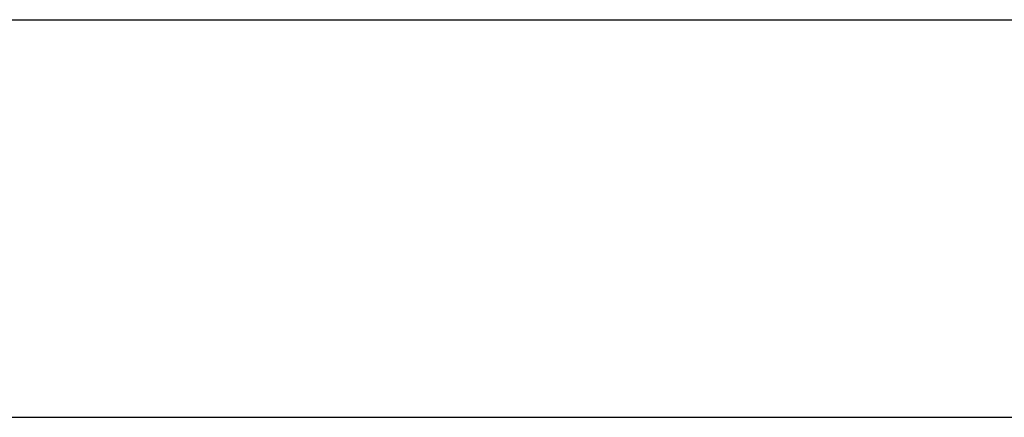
# Model space of a CAD drawing. Header units: millimetres. Extents: x -203 to 111, y 390 to 458.
# Tile 17 of 256: x -189.654 to -188.554, y 449.876 to 450.32. Entities that reach past the tile are written whole.
import ezdxf

# ---------------------------------------------------------------- set-up
doc = ezdxf.new("R2010")
doc.units = ezdxf.units.MM
doc.header["$MEASUREMENT"] = 0
doc.layers.add('Predefinito', color=5, linetype='Continuous')

msp = doc.modelspace()

# ---------------------------------------------------------------- linework, layer by layer
at = {"layer": 'Predefinito', "extrusion": (0, 1, 0)}
for points in [[(179.2274357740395, 12.0399183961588), (61.9832803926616, 12.04262835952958), (61.73705308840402, 12.05085452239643), (61.48891514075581, 12.06473788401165), (61.23903695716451, 12.08441440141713), (60.9875979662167, 12.11001436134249), (60.73478646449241, 12.14166174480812), (60.48079941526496, 12.1794735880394), (60.22584219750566, 12.22355934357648), (59.97012830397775, 12.27402024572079), (59.71387898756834, 12.3309486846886), (59.45732285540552, 12.39442759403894), (59.20069541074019, 12.46452985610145), (58.94423854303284, 12.54131773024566), (58.68819996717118, 12.62484230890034), (58.43283261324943, 12.71514300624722), (58.17839396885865, 12.81224708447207), (57.92514537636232, 12.91616922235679), (57.67335128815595, 13.02691113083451), (57.42327848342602, 13.14446121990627), (57.17519525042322, 13.26879432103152), (56.92937053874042, 13.39987146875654), (56.68607308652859, 13.53763974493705), (56.4455705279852, 13.68203218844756), (56.20812848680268, 13.83296777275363), (55.97400966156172, 13.99035145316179), (55.74347290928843, 14.15407428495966), (55.51677233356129, 14.32401361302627), (55.29415638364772, 14.50003333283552), (55.07586697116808, 14.68198422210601), (54.86213861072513, 14.86970434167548), (54.65319759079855, 15.0630195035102), (54.44926118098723, 15.26174380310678), (54.25053688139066, 15.46568021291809), (54.05722171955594, 15.67462123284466), (53.86950159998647, 15.88834959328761), (53.68755071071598, 16.10663900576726), (53.51153099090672, 16.32925495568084), (53.34159166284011, 16.55595553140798), (53.17786883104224, 16.78649228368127), (53.02048515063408, 17.02061110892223), (52.86954956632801, 17.25805315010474), (52.72515712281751, 17.49855570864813), (52.587388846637, 17.74185316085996), (52.45631169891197, 17.98767787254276), (52.33197859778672, 18.23576110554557), (52.21442850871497, 18.4858339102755), (52.10368660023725, 18.73762799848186), (51.99976446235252, 18.9908765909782), (51.90266038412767, 19.24531523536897), (51.81235968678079, 19.50068258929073), (51.72883510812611, 19.75672116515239), (51.6520472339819, 20.01317803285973), (51.58194497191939, 20.26980547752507), (51.51846606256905, 20.52636160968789), (51.46153762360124, 20.7826109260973), (51.41107672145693, 21.03832481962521), (51.36699096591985, 21.29328203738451), (51.32917912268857, 21.54726908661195), (51.29753173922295, 21.80008058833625), (51.27193177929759, 22.05151957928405), (51.2522552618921, 22.30139776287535), (51.23837190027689, 22.54953571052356), (51.23014573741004, 22.79576301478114), (51.22743577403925, 88.0399183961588), (51.23014573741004, 88.28407377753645), (51.23837190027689, 88.53030108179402), (51.2522552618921, 88.77843902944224), (51.27193177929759, 89.02831721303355), (51.29753173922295, 89.27975620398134), (51.32917912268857, 89.53256770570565), (51.36699096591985, 89.78655475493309), (51.41107672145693, 90.04151197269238), (51.46153762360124, 90.29722586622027), (51.51846606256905, 90.5534751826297), (51.58194497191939, 90.81003131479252), (51.6520472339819, 91.06665875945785), (51.72883510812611, 91.32311562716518), (51.81235968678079, 91.57915420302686), (51.90266038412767, 91.83452155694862), (51.99976446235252, 92.0889602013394), (52.10368660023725, 92.34220879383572), (52.21442850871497, 92.5940028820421), (52.33197859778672, 92.84407568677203), (52.45631169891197, 93.09215891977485), (52.587388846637, 93.33798363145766), (52.72515712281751, 93.58128108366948), (52.86954956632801, 93.82178364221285), (53.02048515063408, 94.05922568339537), (53.17786883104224, 94.29334450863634), (53.34159166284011, 94.52388126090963), (53.51153099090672, 94.75058183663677), (53.68755071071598, 94.97319778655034), (53.86950159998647, 95.19148719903), (54.05722171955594, 95.40521555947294), (54.25053688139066, 95.61415657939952), (54.44926118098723, 95.81809298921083), (54.65319759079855, 96.0168172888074), (54.86213861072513, 96.21013245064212), (55.07586697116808, 96.39785257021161), (55.29415638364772, 96.57980345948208), (55.51677233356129, 96.75582317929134), (55.74347290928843, 96.92576250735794), (55.97400966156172, 97.08948533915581), (56.20812848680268, 97.24686901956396), (56.4455705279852, 97.39780460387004), (56.68607308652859, 97.54219704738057), (56.92937053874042, 97.67996532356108), (57.17519525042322, 97.81104247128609), (57.42327848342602, 97.93537557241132), (57.67335128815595, 98.05292566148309), (57.92514537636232, 98.1636675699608), (58.17839396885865, 98.26758970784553), (58.43283261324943, 98.36469378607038), (58.68819996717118, 98.45499448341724), (58.94423854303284, 98.53851906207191), (59.20069541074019, 98.61530693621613), (59.45732285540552, 98.68540919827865), (59.71387898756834, 98.74888810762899), (59.97012830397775, 98.80581654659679), (60.22584219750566, 98.8562774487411), (60.48079941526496, 98.90036320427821), (60.73478646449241, 98.93817504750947), (60.9875979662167, 98.96982243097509), (61.23903695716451, 98.99542239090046), (61.48891514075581, 99.01509890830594), (61.73705308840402, 99.02898226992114), (61.9832803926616, 99.037208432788), (179.2274357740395, 99.0399183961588), (179.4715911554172, 99.037208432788), (179.7178184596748, 99.02898226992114), (179.965956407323, 99.01509890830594), (180.2158345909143, 98.99542239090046), (180.4672735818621, 98.96982243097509), (180.7200850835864, 98.93817504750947), (180.9740721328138, 98.90036320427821), (181.2290293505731, 98.8562774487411), (181.4847432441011, 98.80581654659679), (181.7409925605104, 98.74888810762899), (181.9975486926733, 98.68540919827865), (182.2541761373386, 98.61530693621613), (182.5106330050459, 98.53851906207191), (182.7666715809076, 98.45499448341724), (183.0220389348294, 98.36469378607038), (183.2764775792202, 98.26758970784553), (183.5297261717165, 98.1636675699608), (183.7815202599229, 98.05292566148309), (184.0315930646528, 97.93537557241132), (184.2796762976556, 97.81104247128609), (184.5255010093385, 97.67996532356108), (184.7687984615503, 97.54219704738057), (185.0093010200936, 97.39780460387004), (185.2467430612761, 97.24686901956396), (185.4808618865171, 97.08948533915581), (185.7113986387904, 96.92576250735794), (185.9380992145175, 96.75582317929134), (186.1607151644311, 96.57980345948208), (186.3790045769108, 96.39785257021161), (186.5927329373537, 96.21013245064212), (186.8016739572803, 96.0168172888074), (187.0056103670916, 95.81809298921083), (187.2043346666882, 95.61415657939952), (187.3976498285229, 95.40521555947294), (187.5853699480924, 95.19148719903), (187.7673208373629, 94.97319778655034), (187.9433405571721, 94.75058183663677), (188.1132798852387, 94.52388126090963), (188.2770027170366, 94.29334450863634), (188.4343863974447, 94.05922568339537), (188.5853219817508, 93.82178364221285), (188.7297144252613, 93.58128108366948), (188.8674827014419, 93.33798363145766), (188.9985598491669, 93.09215891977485), (189.1228929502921, 92.84407568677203), (189.2404430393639, 92.5940028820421), (189.3511849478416, 92.34220879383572), (189.4551070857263, 92.0889602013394), (189.5522111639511, 91.83452155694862), (189.642511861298, 91.57915420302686), (189.7260364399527, 91.32311562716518), (189.8028243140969, 91.06665875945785), (189.8729265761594, 90.81003131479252), (189.9364054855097, 90.5534751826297), (189.9933339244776, 90.29722586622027), (190.0437948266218, 90.04151197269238), (190.0878805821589, 89.78655475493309), (190.1256924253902, 89.53256770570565), (190.1573398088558, 89.27975620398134), (190.1829397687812, 89.02831721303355), (190.2026162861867, 88.77843902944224), (190.2164996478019, 88.53030108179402), (190.2247258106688, 88.28407377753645), (190.2274357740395, 23.0399183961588), (190.2247258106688, 22.79576301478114), (190.2164996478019, 22.54953571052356), (190.2026162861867, 22.30139776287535), (190.1829397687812, 22.05151957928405), (190.1573398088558, 21.80008058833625), (190.1256924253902, 21.54726908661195), (190.0878805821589, 21.29328203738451), (190.0437948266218, 21.03832481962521), (189.9933339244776, 20.7826109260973), (189.9364054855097, 20.52636160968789), (189.8729265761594, 20.26980547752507), (189.8028243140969, 20.01317803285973), (189.7260364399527, 19.75672116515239), (189.642511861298, 19.50068258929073), (189.5522111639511, 19.24531523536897), (189.4551070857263, 18.9908765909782), (189.3511849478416, 18.73762799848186), (189.2404430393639, 18.4858339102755), (189.1228929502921, 18.23576110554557), (188.9985598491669, 17.98767787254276), (188.8674827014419, 17.74185316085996), (188.7297144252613, 17.49855570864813), (188.5853219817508, 17.25805315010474), (188.4343863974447, 17.02061110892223), (188.2770027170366, 16.78649228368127), (188.1132798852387, 16.55595553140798), (187.9433405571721, 16.32925495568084), (187.7673208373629, 16.10663900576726), (187.5853699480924, 15.88834959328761), (187.3976498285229, 15.67462123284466), (187.2043346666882, 15.46568021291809), (187.0056103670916, 15.26174380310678), (186.8016739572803, 15.0630195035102), (186.5927329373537, 14.86970434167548), (186.3790045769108, 14.68198422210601), (186.1607151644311, 14.50003333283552), (185.9380992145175, 14.32401361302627), (185.7113986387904, 14.15407428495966), (185.4808618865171, 13.99035145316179), (185.2467430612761, 13.83296777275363), (185.0093010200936, 13.68203218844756), (184.7687984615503, 13.53763974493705), (184.5255010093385, 13.39987146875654), (184.2796762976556, 13.26879432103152), (184.0315930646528, 13.14446121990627), (183.7815202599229, 13.02691113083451), (183.5297261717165, 12.91616922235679), (183.2764775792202, 12.81224708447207), (183.0220389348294, 12.71514300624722), (182.7666715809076, 12.62484230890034), (182.5106330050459, 12.54131773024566), (182.2541761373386, 12.46452985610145), (181.9975486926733, 12.39442759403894), (181.7409925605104, 12.3309486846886), (181.4847432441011, 12.27402024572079), (181.2290293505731, 12.22355934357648), (180.9740721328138, 12.1794735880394), (180.7200850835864, 12.14166174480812), (180.4672735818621, 12.11001436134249), (180.2158345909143, 12.08441440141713), (179.965956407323, 12.06473788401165), (179.7178184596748, 12.05085452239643), (179.4715911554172, 12.04262835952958), (179.2274357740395, 12.0399183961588)], [(179.2274357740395, 12.0399183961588), (179.4715911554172, 12.04262835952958), (179.7178184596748, 12.05085452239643), (179.965956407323, 12.06473788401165), (180.2158345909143, 12.08441440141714), (180.4672735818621, 12.1100143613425), (180.7200850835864, 12.14166174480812), (180.9740721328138, 12.1794735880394), (181.2290293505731, 12.22355934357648), (181.4847432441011, 12.27402024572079), (181.7409925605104, 12.33094868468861), (181.9975486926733, 12.39442759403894), (182.2541761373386, 12.46452985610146), (182.5106330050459, 12.54131773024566), (182.7666715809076, 12.62484230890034), (183.0220389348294, 12.71514300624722), (183.2764775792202, 12.81224708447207), (183.5297261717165, 12.9161692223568), (183.7815202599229, 13.02691113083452), (184.0315930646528, 13.14446121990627), (184.2796762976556, 13.26879432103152), (184.5255010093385, 13.39987146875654), (184.7687984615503, 13.53763974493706), (185.0093010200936, 13.68203218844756), (185.2467430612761, 13.83296777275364), (185.4808618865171, 13.99035145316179), (185.7113986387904, 14.15407428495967), (185.9380992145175, 14.32401361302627), (186.1607151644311, 14.50003333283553), (186.3790045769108, 14.68198422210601), (186.5927329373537, 14.86970434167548), (186.8016739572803, 15.0630195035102), (187.0056103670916, 15.26174380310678), (187.2043346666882, 15.46568021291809), (187.3976498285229, 15.67462123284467), (187.5853699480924, 15.88834959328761), (187.7673208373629, 16.10663900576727), (187.9433405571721, 16.32925495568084), (188.1132798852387, 16.55595553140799), (188.2770027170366, 16.78649228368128), (188.4343863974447, 17.02061110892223), (188.5853219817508, 17.25805315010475), (188.7297144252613, 17.49855570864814), (188.8674827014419, 17.74185316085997), (188.9985598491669, 17.98767787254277), (189.1228929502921, 18.23576110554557), (189.2404430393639, 18.4858339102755), (189.3511849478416, 18.73762799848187), (189.4551070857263, 18.9908765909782), (189.5522111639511, 19.24531523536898), (189.642511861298, 19.50068258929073), (189.7260364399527, 19.7567211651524), (189.8028243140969, 20.01317803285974), (189.8729265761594, 20.26980547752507), (189.9364054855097, 20.5263616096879), (189.9933339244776, 20.78261092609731), (190.0437948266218, 21.03832481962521), (190.0878805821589, 21.29328203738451), (190.1256924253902, 21.54726908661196), (190.1573398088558, 21.80008058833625), (190.1829397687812, 22.05151957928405), (190.2026162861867, 22.30139776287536), (190.2164996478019, 22.54953571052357), (190.2247258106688, 22.79576301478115), (190.2274357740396, 88.03991839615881), (190.2247258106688, 88.28407377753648), (190.2164996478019, 88.53030108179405), (190.2026162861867, 88.77843902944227), (190.1829397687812, 89.02831721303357), (190.1573398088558, 89.27975620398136), (190.1256924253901, 89.53256770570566), (190.0878805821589, 89.78655475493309), (190.0437948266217, 90.04151197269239), (189.9933339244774, 90.29722586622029), (189.9364054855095, 90.5534751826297), (189.8729265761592, 90.81003131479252), (189.8028243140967, 91.06665875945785), (189.7260364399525, 91.32311562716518), (189.6425118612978, 91.57915420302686), (189.5522111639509, 91.83452155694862), (189.455107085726, 92.0889602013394), (189.3511849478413, 92.34220879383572), (189.2404430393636, 92.5940028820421), (189.1228929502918, 92.84407568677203), (188.9985598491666, 93.09215891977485), (188.8674827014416, 93.33798363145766), (188.729714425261, 93.58128108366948), (188.5853219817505, 93.82178364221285), (188.4343863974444, 94.05922568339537), (188.2770027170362, 94.29334450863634), (188.1132798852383, 94.52388126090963), (187.9433405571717, 94.75058183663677), (187.7673208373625, 94.97319778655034), (187.585369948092, 95.19148719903), (187.3976498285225, 95.40521555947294), (187.2043346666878, 95.61415657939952), (187.0056103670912, 95.81809298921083), (186.8016739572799, 96.0168172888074), (186.5927329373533, 96.21013245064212), (186.3790045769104, 96.39785257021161), (186.1607151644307, 96.57980345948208), (185.9380992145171, 96.75582317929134), (185.71139863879, 96.92576250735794), (185.4808618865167, 97.08948533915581), (185.2467430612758, 97.24686901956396), (185.0093010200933, 97.39780460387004), (184.7687984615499, 97.54219704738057), (184.5255010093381, 97.67996532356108), (184.2796762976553, 97.81104247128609), (184.0315930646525, 97.93537557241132), (183.7815202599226, 98.05292566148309), (183.5297261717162, 98.1636675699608), (183.2764775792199, 98.26758970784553), (183.0220389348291, 98.36469378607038), (182.7666715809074, 98.45499448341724), (182.5106330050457, 98.53851906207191), (182.2541761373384, 98.61530693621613), (181.9975486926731, 98.68540919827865), (181.7409925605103, 98.74888810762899), (181.4847432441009, 98.8058165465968), (181.229029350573, 98.85627744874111), (180.9740721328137, 98.90036320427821), (180.7200850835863, 98.93817504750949), (180.4672735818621, 98.96982243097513), (180.2158345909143, 98.99542239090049), (179.965956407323, 99.01509890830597), (179.7178184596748, 99.02898226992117), (179.4715911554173, 99.03720843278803), (62.22743577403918, 99.0399183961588)], [(179.2274357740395, 12.0399183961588), (179.4715911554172, 12.04262835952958), (179.7178184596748, 12.05085452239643), (179.965956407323, 12.06473788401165), (180.2158345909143, 12.08441440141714), (180.4672735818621, 12.1100143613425), (180.7200850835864, 12.14166174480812), (180.9740721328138, 12.1794735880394), (181.2290293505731, 12.22355934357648), (181.4847432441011, 12.27402024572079), (181.7409925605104, 12.33094868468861), (181.9975486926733, 12.39442759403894), (182.2541761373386, 12.46452985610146), (182.5106330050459, 12.54131773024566), (182.7666715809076, 12.62484230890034), (183.0220389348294, 12.71514300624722), (183.2764775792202, 12.81224708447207), (183.5297261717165, 12.9161692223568), (183.7815202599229, 13.02691113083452), (184.0315930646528, 13.14446121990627), (184.2796762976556, 13.26879432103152), (184.5255010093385, 13.39987146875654), (184.7687984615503, 13.53763974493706), (185.0093010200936, 13.68203218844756), (185.2467430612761, 13.83296777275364), (185.4808618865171, 13.99035145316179), (185.7113986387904, 14.15407428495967), (185.9380992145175, 14.32401361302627), (186.1607151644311, 14.50003333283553), (186.3790045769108, 14.68198422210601), (186.5927329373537, 14.86970434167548), (186.8016739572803, 15.0630195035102), (187.0056103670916, 15.26174380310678), (187.2043346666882, 15.46568021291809), (187.3976498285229, 15.67462123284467), (187.5853699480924, 15.88834959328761), (187.7673208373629, 16.10663900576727), (187.9433405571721, 16.32925495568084), (188.1132798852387, 16.55595553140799), (188.2770027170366, 16.78649228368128), (188.4343863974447, 17.02061110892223), (188.5853219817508, 17.25805315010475), (188.7297144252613, 17.49855570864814), (188.8674827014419, 17.74185316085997), (188.9985598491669, 17.98767787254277), (189.1228929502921, 18.23576110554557), (189.2404430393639, 18.4858339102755), (189.3511849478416, 18.73762799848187), (189.4551070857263, 18.9908765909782), (189.5522111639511, 19.24531523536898), (189.642511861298, 19.50068258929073), (189.7260364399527, 19.7567211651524), (189.8028243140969, 20.01317803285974), (189.8729265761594, 20.26980547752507), (189.9364054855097, 20.5263616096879), (189.9933339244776, 20.78261092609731), (190.0437948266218, 21.03832481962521), (190.0878805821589, 21.29328203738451), (190.1256924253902, 21.54726908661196), (190.1573398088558, 21.80008058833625), (190.1829397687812, 22.05151957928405), (190.2026162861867, 22.30139776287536), (190.2164996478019, 22.54953571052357), (190.2247258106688, 22.79576301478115), (190.2274357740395, 88.0399183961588), (190.2247258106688, 88.28407377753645), (190.2164996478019, 88.53030108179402), (190.2026162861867, 88.77843902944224), (190.1829397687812, 89.02831721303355), (190.1573398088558, 89.27975620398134), (190.1256924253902, 89.53256770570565), (190.0878805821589, 89.78655475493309), (190.0437948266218, 90.04151197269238), (189.9933339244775, 90.29722586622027), (189.9364054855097, 90.5534751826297), (189.8729265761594, 90.81003131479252), (189.8028243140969, 91.06665875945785), (189.7260364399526, 91.32311562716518), (189.6425118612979, 91.57915420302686), (189.5522111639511, 91.83452155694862), (189.4551070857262, 92.0889602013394), (189.3511849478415, 92.34220879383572), (189.2404430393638, 92.5940028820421), (189.1228929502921, 92.84407568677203), (188.9985598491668, 93.09215891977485), (188.8674827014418, 93.33798363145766), (188.7297144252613, 93.58128108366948), (188.5853219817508, 93.82178364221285), (188.4343863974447, 94.05922568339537), (188.2770027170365, 94.29334450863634), (188.1132798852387, 94.52388126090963), (187.943340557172, 94.75058183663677), (187.7673208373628, 94.97319778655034), (187.5853699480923, 95.19148719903), (187.3976498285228, 95.40521555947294), (187.2043346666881, 95.61415657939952), (187.0056103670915, 95.81809298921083), (186.8016739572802, 96.0168172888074), (186.5927329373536, 96.21013245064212), (186.3790045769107, 96.39785257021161), (186.1607151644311, 96.57980345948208), (185.9380992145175, 96.75582317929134), (185.7113986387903, 96.92576250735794), (185.480861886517, 97.08948533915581), (185.2467430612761, 97.24686901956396), (185.0093010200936, 97.39780460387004), (184.7687984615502, 97.54219704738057), (184.5255010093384, 97.67996532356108), (184.2796762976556, 97.81104247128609), (184.0315930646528, 97.93537557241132), (183.7815202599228, 98.05292566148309), (183.5297261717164, 98.1636675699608), (183.2764775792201, 98.26758970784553), (183.0220389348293, 98.36469378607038), (182.7666715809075, 98.45499448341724), (182.5106330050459, 98.53851906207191), (182.2541761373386, 98.61530693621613), (181.9975486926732, 98.68540919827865), (181.7409925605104, 98.74888810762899), (181.484743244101, 98.80581654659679), (181.2290293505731, 98.8562774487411), (180.9740721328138, 98.90036320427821), (180.7200850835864, 98.93817504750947), (180.4672735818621, 98.96982243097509), (180.2158345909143, 98.99542239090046), (179.965956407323, 99.01509890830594), (179.7178184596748, 99.02898226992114), (179.4715911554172, 99.037208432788), (62.22743577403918, 99.0399183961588)], [(61.7532747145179, 303.826268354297), (179.9974300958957, 303.8235583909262), (180.2436574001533, 303.8153322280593), (180.4917953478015, 303.8014488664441), (180.7416735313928, 303.7817723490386), (180.9931125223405, 303.7561723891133), (181.2459240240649, 303.7245250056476), (181.4999110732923, 303.6867131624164), (181.7548682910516, 303.6426274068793), (182.0105821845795, 303.592166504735), (182.2668315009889, 303.5352380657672), (182.5233876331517, 303.4717591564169), (182.780015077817, 303.4016568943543), (183.0364719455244, 303.3248690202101), (183.2925105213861, 303.2413444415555), (183.5478778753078, 303.1510437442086), (183.8023165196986, 303.0539396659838), (184.0555651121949, 302.950017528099), (184.3073592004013, 302.8392756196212), (184.5574320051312, 302.7217255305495), (184.805515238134, 302.5973924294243), (185.0513399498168, 302.4663152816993), (185.2946374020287, 302.3285470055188), (185.5351399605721, 302.1841545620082), (185.7725820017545, 302.0332189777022), (186.0067008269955, 301.875835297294), (186.2372375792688, 301.7121124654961), (186.4639381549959, 301.5421731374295), (186.6865541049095, 301.3661534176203), (186.9048435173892, 301.1842025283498), (187.1185718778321, 300.9964824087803), (187.3275128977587, 300.8031672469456), (187.53144930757, 300.604442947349), (187.7301736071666, 300.4005065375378), (187.9234887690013, 300.1915655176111), (188.1112088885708, 299.9778371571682), (188.2931597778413, 299.7595477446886), (188.4691794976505, 299.5369317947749), (188.6391188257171, 299.3102312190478), (188.802841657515, 299.0796944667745), (188.9602253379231, 298.8455756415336), (189.1111609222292, 298.608133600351), (189.2555533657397, 298.3676310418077), (189.3933216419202, 298.1243335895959), (189.5243987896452, 297.8785088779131), (189.6487318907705, 297.6304256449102), (189.7662819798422, 297.3803528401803), (189.87702388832, 297.1285587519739), (189.9809460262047, 296.8753101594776), (190.0780501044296, 296.6208715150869), (190.1683508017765, 296.3655041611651), (190.2518753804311, 296.1094655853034), (190.3286632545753, 295.853008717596), (190.3987655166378, 295.5963812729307), (190.4622444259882, 295.3398251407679), (190.519172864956, 295.0835758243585), (190.5696337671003, 294.8278619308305), (190.6137195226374, 294.5729047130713), (190.6515313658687, 294.3189176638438), (190.6831787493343, 294.0661061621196), (190.7087787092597, 293.8146671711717), (190.7284552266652, 293.5647889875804), (190.7423385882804, 293.3166510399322), (190.7505647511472, 293.0704237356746), (190.753274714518, 123.826268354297), (190.7505647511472, 123.5821129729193), (190.7423385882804, 123.3358856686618), (190.7284552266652, 123.0877477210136), (190.7087787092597, 122.8378695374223), (190.6831787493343, 122.5864305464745), (190.6515313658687, 122.3336190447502), (190.6137195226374, 122.0796319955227), (190.5696337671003, 121.8246747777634), (190.519172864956, 121.5689608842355), (190.4622444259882, 121.3127115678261), (190.3987655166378, 121.0561554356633), (190.3286632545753, 120.799527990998), (190.2518753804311, 120.5430711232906), (190.1683508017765, 120.2870325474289), (190.0780501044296, 120.0316651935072), (189.9809460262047, 119.7772265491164), (189.87702388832, 119.5239779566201), (189.7662819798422, 119.2721838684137), (189.6487318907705, 119.0221110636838), (189.5243987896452, 118.774027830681), (189.3933216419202, 118.5282031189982), (189.2555533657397, 118.2849056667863), (189.1111609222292, 118.0444031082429), (188.9602253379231, 117.8069610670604), (188.802841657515, 117.5728422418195), (188.6391188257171, 117.3423054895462), (188.4691794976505, 117.1156049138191), (188.2931597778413, 116.8929889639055), (188.1112088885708, 116.6746995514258), (187.9234887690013, 116.4609711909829), (187.7301736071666, 116.2520301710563), (187.53144930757, 116.048093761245), (187.3275128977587, 115.8493694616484), (187.1185718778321, 115.6560542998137), (186.9048435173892, 115.4683341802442), (186.6865541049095, 115.2863832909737), (186.4639381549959, 115.1103635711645), (186.2372375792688, 114.9404242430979), (186.0067008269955, 114.7767014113), (185.7725820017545, 114.6193177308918), (185.5351399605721, 114.4683821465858), (185.2946374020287, 114.3239897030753), (185.0513399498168, 114.1862214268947), (184.805515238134, 114.0551442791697), (184.5574320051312, 113.9308111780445), (184.3073592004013, 113.8132610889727), (184.0555651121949, 113.702519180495), (183.8023165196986, 113.5985970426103), (183.5478778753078, 113.5014929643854), (183.2925105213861, 113.4111922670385), (183.0364719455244, 113.3276676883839), (182.780015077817, 113.2508798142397), (182.5233876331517, 113.1807775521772), (182.2668315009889, 113.1172986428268), (182.0105821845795, 113.060370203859), (181.7548682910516, 113.0099093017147), (181.4999110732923, 112.9658235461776), (181.2459240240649, 112.9280117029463), (180.9931125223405, 112.8963643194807), (180.7416735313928, 112.8707643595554), (180.4917953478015, 112.8510878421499), (180.2436574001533, 112.8372044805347), (179.9974300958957, 112.8289783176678), (179.753274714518, 112.826268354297)], [(179.2274357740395, 12.0399183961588), (179.4715911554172, 12.04262835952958), (179.7178184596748, 12.05085452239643), (179.965956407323, 12.06473788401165), (180.2158345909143, 12.08441440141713), (180.4672735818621, 12.11001436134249), (180.7200850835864, 12.14166174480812), (180.9740721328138, 12.1794735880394), (181.2290293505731, 12.22355934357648), (181.4847432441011, 12.27402024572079), (181.7409925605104, 12.3309486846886), (181.9975486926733, 12.39442759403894), (182.2541761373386, 12.46452985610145), (182.5106330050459, 12.54131773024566), (182.7666715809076, 12.62484230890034), (183.0220389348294, 12.71514300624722), (183.2764775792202, 12.81224708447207), (183.5297261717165, 12.91616922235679), (183.7815202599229, 13.02691113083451), (184.0315930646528, 13.14446121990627), (184.2796762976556, 13.26879432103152), (184.5255010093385, 13.39987146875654), (184.7687984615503, 13.53763974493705), (185.0093010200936, 13.68203218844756), (185.2467430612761, 13.83296777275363), (185.4808618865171, 13.99035145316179), (185.7113986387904, 14.15407428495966), (185.9380992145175, 14.32401361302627), (186.1607151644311, 14.50003333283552), (186.3790045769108, 14.68198422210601), (186.5927329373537, 14.86970434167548), (186.8016739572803, 15.0630195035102), (187.0056103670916, 15.26174380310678), (187.2043346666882, 15.46568021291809), (187.3976498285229, 15.67462123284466), (187.5853699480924, 15.88834959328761), (187.7673208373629, 16.10663900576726), (187.9433405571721, 16.32925495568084), (188.1132798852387, 16.55595553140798), (188.2770027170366, 16.78649228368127), (188.4343863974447, 17.02061110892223), (188.5853219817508, 17.25805315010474), (188.7297144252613, 17.49855570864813), (188.8674827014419, 17.74185316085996), (188.9985598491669, 17.98767787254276), (189.1228929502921, 18.23576110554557), (189.2404430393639, 18.4858339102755), (189.3511849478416, 18.73762799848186), (189.4551070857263, 18.9908765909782), (189.5522111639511, 19.24531523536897), (189.642511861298, 19.50068258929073), (189.7260364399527, 19.75672116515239), (189.8028243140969, 20.01317803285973), (189.8729265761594, 20.26980547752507), (189.9364054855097, 20.52636160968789), (189.9933339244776, 20.7826109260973), (190.0437948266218, 21.03832481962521), (190.0878805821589, 21.29328203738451), (190.1256924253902, 21.54726908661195), (190.1573398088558, 21.80008058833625), (190.1829397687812, 22.05151957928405), (190.2026162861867, 22.30139776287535), (190.2164996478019, 22.54953571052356), (190.2247258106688, 22.79576301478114), (190.2274357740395, 88.0399183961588), (190.2247258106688, 88.28407377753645), (190.2164996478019, 88.53030108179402), (190.2026162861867, 88.77843902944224), (190.1829397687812, 89.02831721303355), (190.1573398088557, 89.27975620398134), (190.1256924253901, 89.53256770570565), (190.0878805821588, 89.78655475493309), (190.0437948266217, 90.04151197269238), (189.9933339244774, 90.29722586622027), (189.9364054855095, 90.5534751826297), (189.8729265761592, 90.81003131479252), (189.8028243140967, 91.06665875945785), (189.7260364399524, 91.32311562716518), (189.6425118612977, 91.57915420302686), (189.5522111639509, 91.83452155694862), (189.455107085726, 92.0889602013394), (189.3511849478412, 92.34220879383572), (189.2404430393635, 92.5940028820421), (189.1228929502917, 92.84407568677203), (188.9985598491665, 93.09215891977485), (188.8674827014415, 93.33798363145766), (188.7297144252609, 93.58128108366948), (188.5853219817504, 93.82178364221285), (188.4343863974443, 94.05922568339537), (188.2770027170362, 94.29334450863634), (188.1132798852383, 94.52388126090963), (187.9433405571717, 94.75058183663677), (187.7673208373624, 94.97319778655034), (187.585369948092, 95.19148719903), (187.3976498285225, 95.40521555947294), (187.2043346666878, 95.61415657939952), (187.0056103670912, 95.81809298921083), (186.8016739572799, 96.0168172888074), (186.5927329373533, 96.21013245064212), (186.3790045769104, 96.39785257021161), (186.1607151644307, 96.57980345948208), (185.9380992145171, 96.75582317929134), (185.71139863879, 96.92576250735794), (185.4808618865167, 97.08948533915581), (185.2467430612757, 97.24686901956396), (185.0093010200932, 97.39780460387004), (184.7687984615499, 97.54219704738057), (184.5255010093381, 97.67996532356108), (184.2796762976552, 97.81104247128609), (184.0315930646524, 97.93537557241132), (183.7815202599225, 98.05292566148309), (183.5297261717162, 98.1636675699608), (183.2764775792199, 98.26758970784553), (183.0220389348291, 98.36469378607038), (182.7666715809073, 98.45499448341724), (182.5106330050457, 98.53851906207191), (182.2541761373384, 98.61530693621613), (181.9975486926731, 98.68540919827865), (181.7409925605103, 98.74888810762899), (181.4847432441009, 98.80581654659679), (181.229029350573, 98.8562774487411), (180.9740721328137, 98.90036320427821), (180.7200850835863, 98.93817504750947), (180.467273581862, 98.96982243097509), (180.2158345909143, 98.99542239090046), (179.965956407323, 99.01509890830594), (179.7178184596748, 99.02898226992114), (179.4715911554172, 99.037208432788), (62.22743577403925, 99.0399183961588)], [(179.753274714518, 112.826268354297), (179.9974300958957, 112.8289783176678), (180.2436574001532, 112.8372044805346), (180.4917953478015, 112.8510878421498), (180.7416735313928, 112.8707643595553), (180.9931125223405, 112.8963643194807), (181.2459240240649, 112.9280117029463), (181.4999110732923, 112.9658235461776), (181.7548682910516, 113.0099093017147), (182.0105821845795, 113.060370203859), (182.2668315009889, 113.1172986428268), (182.5233876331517, 113.1807775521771), (182.780015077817, 113.2508798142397), (183.0364719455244, 113.3276676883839), (183.2925105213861, 113.4111922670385), (183.5478778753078, 113.5014929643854), (183.8023165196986, 113.5985970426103), (184.0555651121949, 113.702519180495), (184.3073592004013, 113.8132610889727), (184.5574320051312, 113.9308111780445), (184.805515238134, 114.0551442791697), (185.0513399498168, 114.1862214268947), (185.2946374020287, 114.3239897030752), (185.5351399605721, 114.4683821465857), (185.7725820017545, 114.6193177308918), (186.0067008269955, 114.7767014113), (186.2372375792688, 114.9404242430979), (186.4639381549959, 115.1103635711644), (186.6865541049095, 115.2863832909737), (186.9048435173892, 115.4683341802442), (187.1185718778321, 115.6560542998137), (187.3275128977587, 115.8493694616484), (187.53144930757, 116.048093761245), (187.7301736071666, 116.2520301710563), (187.9234887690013, 116.4609711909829), (188.1112088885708, 116.6746995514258), (188.2931597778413, 116.8929889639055), (188.4691794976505, 117.115604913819), (188.6391188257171, 117.3423054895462), (188.802841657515, 117.5728422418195), (188.9602253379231, 117.8069610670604), (189.1111609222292, 118.0444031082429), (189.2555533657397, 118.2849056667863), (189.3933216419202, 118.5282031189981), (189.5243987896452, 118.774027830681), (189.6487318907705, 119.0221110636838), (189.7662819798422, 119.2721838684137), (189.87702388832, 119.52397795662), (189.9809460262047, 119.7772265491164), (190.0780501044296, 120.0316651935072), (190.1683508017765, 120.2870325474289), (190.2518753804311, 120.5430711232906), (190.3286632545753, 120.7995279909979), (190.3987655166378, 121.0561554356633), (190.4622444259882, 121.3127115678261), (190.519172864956, 121.5689608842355), (190.5696337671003, 121.8246747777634), (190.6137195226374, 122.0796319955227), (190.6515313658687, 122.3336190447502), (190.6831787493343, 122.5864305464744), (190.7087787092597, 122.8378695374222), (190.7284552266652, 123.0877477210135), (190.7423385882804, 123.3358856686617), (190.7505647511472, 123.5821129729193), (190.753274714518, 292.826268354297), (190.7505647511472, 293.0704237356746), (190.7423385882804, 293.3166510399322), (190.7284552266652, 293.5647889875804), (190.7087787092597, 293.8146671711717), (190.6831787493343, 294.0661061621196), (190.6515313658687, 294.3189176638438), (190.6137195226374, 294.5729047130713), (190.5696337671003, 294.8278619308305), (190.519172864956, 295.0835758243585), (190.4622444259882, 295.3398251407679), (190.3987655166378, 295.5963812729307), (190.3286632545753, 295.853008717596), (190.2518753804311, 296.1094655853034), (190.1683508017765, 296.3655041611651), (190.0780501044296, 296.6208715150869), (189.9809460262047, 296.8753101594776), (189.87702388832, 297.1285587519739), (189.7662819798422, 297.3803528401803), (189.6487318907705, 297.6304256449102), (189.5243987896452, 297.8785088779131), (189.3933216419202, 298.1243335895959), (189.2555533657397, 298.3676310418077), (189.1111609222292, 298.608133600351), (188.9602253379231, 298.8455756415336), (188.802841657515, 299.0796944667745), (188.6391188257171, 299.3102312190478), (188.4691794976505, 299.5369317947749), (188.2931597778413, 299.7595477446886), (188.1112088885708, 299.9778371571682), (187.9234887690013, 300.1915655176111), (187.7301736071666, 300.4005065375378), (187.53144930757, 300.604442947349), (187.3275128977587, 300.8031672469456), (187.1185718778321, 300.9964824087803), (186.9048435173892, 301.1842025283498), (186.6865541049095, 301.3661534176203), (186.4639381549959, 301.5421731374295), (186.2372375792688, 301.7121124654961), (186.0067008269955, 301.875835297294), (185.7725820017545, 302.0332189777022), (185.5351399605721, 302.1841545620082), (185.2946374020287, 302.3285470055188), (185.0513399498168, 302.4663152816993), (184.805515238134, 302.5973924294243), (184.5574320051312, 302.7217255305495), (184.3073592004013, 302.8392756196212), (184.0555651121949, 302.950017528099), (183.8023165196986, 303.0539396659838), (183.5478778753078, 303.1510437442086), (183.2925105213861, 303.2413444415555), (183.0364719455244, 303.3248690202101), (182.780015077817, 303.4016568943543), (182.5233876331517, 303.4717591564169), (182.2668315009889, 303.5352380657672), (182.0105821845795, 303.592166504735), (181.7548682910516, 303.6426274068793), (181.4999110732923, 303.6867131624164), (181.2459240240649, 303.7245250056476), (180.9931125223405, 303.7561723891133), (180.7416735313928, 303.7817723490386), (180.4917953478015, 303.8014488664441), (180.2436574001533, 303.8153322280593), (179.9974300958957, 303.8235583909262), (61.75327471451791, 303.826268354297)], [(179.753274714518, 112.826268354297), (179.9974300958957, 112.8289783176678), (180.2436574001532, 112.8372044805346), (180.4917953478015, 112.8510878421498), (180.7416735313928, 112.8707643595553), (180.9931125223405, 112.8963643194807), (181.2459240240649, 112.9280117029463), (181.4999110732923, 112.9658235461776), (181.7548682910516, 113.0099093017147), (182.0105821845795, 113.060370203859), (182.2668315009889, 113.1172986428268), (182.5233876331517, 113.1807775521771), (182.780015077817, 113.2508798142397), (183.0364719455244, 113.3276676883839), (183.2925105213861, 113.4111922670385), (183.5478778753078, 113.5014929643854), (183.8023165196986, 113.5985970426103), (184.0555651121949, 113.702519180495), (184.3073592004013, 113.8132610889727), (184.5574320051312, 113.9308111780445), (184.805515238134, 114.0551442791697), (185.0513399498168, 114.1862214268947), (185.2946374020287, 114.3239897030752), (185.5351399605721, 114.4683821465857), (185.7725820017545, 114.6193177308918), (186.0067008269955, 114.7767014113), (186.2372375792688, 114.9404242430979), (186.4639381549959, 115.1103635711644), (186.6865541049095, 115.2863832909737), (186.9048435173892, 115.4683341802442), (187.1185718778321, 115.6560542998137), (187.3275128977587, 115.8493694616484), (187.53144930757, 116.048093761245), (187.7301736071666, 116.2520301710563), (187.9234887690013, 116.4609711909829), (188.1112088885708, 116.6746995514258), (188.2931597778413, 116.8929889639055), (188.4691794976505, 117.115604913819), (188.6391188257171, 117.3423054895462), (188.802841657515, 117.5728422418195), (188.9602253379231, 117.8069610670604), (189.1111609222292, 118.0444031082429), (189.2555533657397, 118.2849056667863), (189.3933216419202, 118.5282031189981), (189.5243987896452, 118.774027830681), (189.6487318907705, 119.0221110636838), (189.7662819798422, 119.2721838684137), (189.87702388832, 119.52397795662), (189.9809460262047, 119.7772265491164), (190.0780501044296, 120.0316651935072), (190.1683508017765, 120.2870325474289), (190.2518753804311, 120.5430711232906), (190.3286632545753, 120.7995279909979), (190.3987655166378, 121.0561554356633), (190.4622444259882, 121.3127115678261), (190.519172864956, 121.5689608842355), (190.5696337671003, 121.8246747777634), (190.6137195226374, 122.0796319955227), (190.6515313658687, 122.3336190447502), (190.6831787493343, 122.5864305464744), (190.7087787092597, 122.8378695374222), (190.7284552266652, 123.0877477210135), (190.7423385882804, 123.3358856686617), (190.7505647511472, 123.5821129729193), (190.753274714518, 292.826268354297), (190.7505647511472, 293.0704237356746), (190.7423385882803, 293.3166510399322), (190.7284552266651, 293.5647889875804), (190.7087787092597, 293.8146671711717), (190.6831787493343, 294.0661061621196), (190.6515313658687, 294.3189176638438), (190.6137195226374, 294.5729047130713), (190.5696337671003, 294.8278619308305), (190.519172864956, 295.0835758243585), (190.4622444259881, 295.3398251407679), (190.3987655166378, 295.5963812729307), (190.3286632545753, 295.853008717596), (190.2518753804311, 296.1094655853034), (190.1683508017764, 296.3655041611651), (190.0780501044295, 296.6208715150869), (189.9809460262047, 296.8753101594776), (189.8770238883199, 297.1285587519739), (189.7662819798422, 297.3803528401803), (189.6487318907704, 297.6304256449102), (189.5243987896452, 297.8785088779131), (189.3933216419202, 298.1243335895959), (189.2555533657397, 298.3676310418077), (189.1111609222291, 298.608133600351), (188.9602253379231, 298.8455756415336), (188.8028416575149, 299.0796944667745), (188.639118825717, 299.3102312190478), (188.4691794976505, 299.5369317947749), (188.2931597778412, 299.7595477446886), (188.1112088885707, 299.9778371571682), (187.9234887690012, 300.1915655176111), (187.7301736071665, 300.4005065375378), (187.5314493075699, 300.604442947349), (187.3275128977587, 300.8031672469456), (187.118571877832, 300.9964824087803), (186.9048435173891, 301.1842025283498), (186.6865541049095, 301.3661534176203), (186.4639381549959, 301.5421731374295), (186.2372375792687, 301.7121124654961), (186.0067008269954, 301.875835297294), (185.7725820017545, 302.0332189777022), (185.535139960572, 302.1841545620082), (185.2946374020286, 302.3285470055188), (185.0513399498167, 302.4663152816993), (184.8055152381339, 302.5973924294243), (184.5574320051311, 302.7217255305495), (184.3073592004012, 302.8392756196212), (184.0555651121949, 302.950017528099), (183.8023165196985, 303.0539396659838), (183.5478778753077, 303.1510437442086), (183.292510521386, 303.2413444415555), (183.0364719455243, 303.3248690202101), (182.780015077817, 303.4016568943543), (182.5233876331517, 303.4717591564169), (182.2668315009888, 303.5352380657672), (182.0105821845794, 303.592166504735), (181.7548682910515, 303.6426274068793), (181.4999110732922, 303.6867131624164), (181.2459240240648, 303.7245250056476), (180.9931125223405, 303.7561723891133), (180.7416735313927, 303.7817723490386), (180.4917953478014, 303.8014488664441), (180.2436574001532, 303.8153322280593), (179.9974300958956, 303.8235583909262), (61.75327471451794, 303.826268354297)]]:
    msp.add_lwpolyline(points, dxfattribs=at)
at = {"layer": 'Predefinito'}
for points in [[(-190.2274357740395, 450.3197796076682), (-51.22743577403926, 450.3197796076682)], [(-190.2274357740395, 450.3197796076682), (-51.22743577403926, 450.3197796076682)], [(-190.753274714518, 449.8759884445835), (-50.75327471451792, 449.8759884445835)], [(-190.753274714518, 449.8759884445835), (-50.75327471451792, 449.8759884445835)]]:
    msp.add_lwpolyline(points, dxfattribs=at)

doc.saveas('drawing.dxf')
